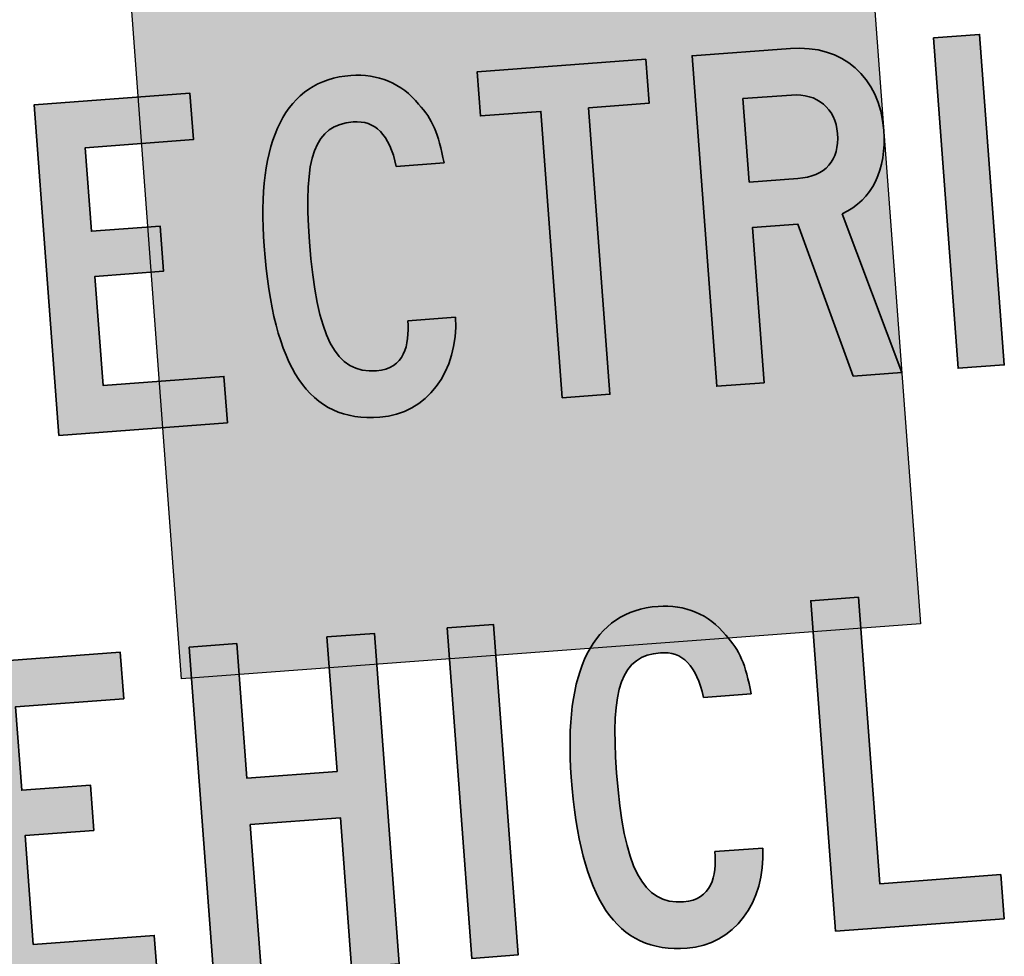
# Model space of a CAD drawing. Header units: millimetres. Extents: x 573132 to 957048, y 21042 to 318066.
# Tile 77 of 256: x 817766 to 818364, y 168752 to 169320. Entities that reach past the tile are written whole.
import ezdxf

# ---------------------------------------------------------------- set-up
doc = ezdxf.new("R2010")
doc.units = ezdxf.units.MM
doc.header["$LTSCALE"] = 2000
doc.layers.add('EV points', color=7, linetype='Continuous')

# ---------------------------------------------------------------- blocks, each defined once
blk = doc.blocks.new('elev17189.1')
at = {"true_color": 0xffffff}
h = blk.add_hatch(color=7, dxfattribs=at)
h.dxf.hatch_style = 1
edge = h.paths.add_edge_path()
edge.add_spline(control_points=[(-0.525108, 12.86841), (-0.895098, 12.86841), (-1.043088, 13.21578), (-1.043088, 14.07894)], knot_values=[0, 0, 0, 0, 1, 1, 1, 1], degree=3, periodic=0)
edge.add_spline(control_points=[(-1.043088, 14.07894), (-1.043088, 14.85789), (-0.916248, 15.13158), (-0.567408, 15.13158)], knot_values=[0, 0, 0, 0, 1, 1, 1, 1], degree=3, periodic=0)
edge.add_spline(control_points=[(-0.567408, 15.13158), (-0.366558, 15.13158), (-0.250278, 14.99475), (-0.208008, 14.7)], knot_values=[0, 0, 0, 0, 1, 1, 1, 1], degree=3, periodic=0)
edge.add_line((-0.208008, 14.7), (0.225372, 14.7))
edge.add_spline(control_points=[(0.225372, 14.7), (0.193692, 14.97369), (0.151392, 15.10002), (0.035112, 15.24738)], knot_values=[0, 0, 0, 0, 1, 1, 1, 1], degree=3, periodic=0)
edge.add_spline(control_points=[(0.035112, 15.24738), (-0.102318, 15.44739), (-0.313728, 15.55263), (-0.556878, 15.55263)], knot_values=[0, 0, 0, 0, 1, 1, 1, 1], degree=3, periodic=0)
edge.add_spline(control_points=[(-0.556878, 15.55263), (-1.148808, 15.55263), (-1.455348, 15.03684), (-1.455348, 14.06841)], knot_values=[0, 0, 0, 0, 1, 1, 1, 1], degree=3, periodic=0)
edge.add_spline(control_points=[(-1.455348, 14.06841), (-1.455348, 12.96315), (-1.169928, 12.44736), (-0.525108, 12.44736)], knot_values=[0, 0, 0, 0, 1, 1, 1, 1], degree=3, periodic=0)
edge.add_spline(control_points=[(-0.525108, 12.44736), (-0.102318, 12.44736), (0.214812, 12.80523), (0.225372, 13.29999)], knot_values=[0, 0, 0, 0, 1, 1, 1, 1], degree=3, periodic=0)
edge.add_line((0.225372, 13.29999), (-0.208008, 13.29999))
edge.add_spline(control_points=[(-0.208008, 13.29999), (-0.208008, 13.07895), (-0.271398, 12.86841), (-0.525108, 12.86841)], knot_values=[0, 0, 0, 0, 1, 1, 1, 1], degree=3, periodic=0)
h = blk.add_hatch(color=7, dxfattribs=at)
h.dxf.hatch_style = 1
h.paths.add_polyline_path([(-3.436113, 12.50001), (-1.905363, 12.50001), (-1.905363, 12.92106), (-3.003303, 12.92106), (-3.003303, 13.91052), (-2.380443, 13.91052), (-2.380443, 14.32104), (-3.003303, 14.32104), (-3.003303, 15.07896), (-2.021523, 15.07896), (-2.021523, 15.50001), (-3.436113, 15.50001)])
h = blk.add_hatch(color=7, dxfattribs=at)
h.dxf.hatch_style = 1
h.paths.add_polyline_path([(1.134309, 12.49998), (1.567179, 12.49998), (1.567179, 15.09999), (2.116119, 15.09999), (2.116119, 15.49998), (0.585339, 15.49998), (0.585339, 15.09999), (1.134309, 15.09999)])
h = blk.add_hatch(color=7, dxfattribs=at)
h.dxf.hatch_style = 1
edge = h.paths.add_edge_path()
edge.add_line((2.536158, 12.500004), (2.966838, 12.500004))
edge.add_line((2.966838, 12.500004), (2.966838, 13.910544))
edge.add_line((2.966838, 13.910544), (3.376488, 13.910544))
edge.add_line((3.376488, 13.910544), (3.775698, 12.500004))
edge.add_line((3.775698, 12.500004), (4.216908, 12.500004))
edge.add_line((4.216908, 12.500004), (3.786198, 13.973694))
edge.add_spline(control_points=[(3.786198, 13.973694), (4.069878, 14.078934), (4.216908, 14.342094), (4.216908, 14.699994)], knot_values=[0, 0, 0, 0, 1, 1, 1, 1], degree=3, periodic=0)
edge.add_spline(control_points=[(4.216908, 14.699994), (4.216908, 15.184224), (3.901758, 15.500004), (3.429018, 15.500004)], knot_values=[0, 0, 0, 0, 1, 1, 1, 1], degree=3, periodic=0)
edge.add_line((3.429018, 15.500004), (2.536158, 15.500004))
edge.add_line((2.536158, 15.500004), (2.536158, 12.500004))
edge = h.paths.add_edge_path(flags=16)
edge.add_line((2.966838, 14.321034), (2.966838, 15.078954))
edge.add_line((2.966838, 15.078954), (3.459057, 15.078954))
edge.add_spline(control_points=[(3.408048, 15.078954), (3.639138, 15.078954), (3.796698, 14.931594), (3.796698, 14.699994)], knot_values=[0, 0, 0, 0, 1, 1, 1, 1], degree=3, periodic=0)
edge.add_spline(control_points=[(3.796698, 14.699994), (3.796698, 14.457894), (3.660138, 14.321034), (3.408048, 14.321034)], knot_values=[0, 0, 0, 0, 1, 1, 1, 1], degree=3, periodic=0)
edge.add_line((3.408048, 14.321034), (2.966838, 14.321034))
h = blk.add_hatch(color=7, dxfattribs=at)
h.dxf.hatch_style = 1
h.paths.add_polyline_path([(5.14686, 15.50001), (4.72686, 15.50001), (4.72686, 12.50001), (5.14686, 12.50001)])
at = {"true_color": 0x006699}
h = blk.add_hatch(color=144, dxfattribs=at)
h.dxf.hatch_style = 1
edge = h.paths.add_edge_path()
edge.add_line((2.966838, 14.321034), (3.408048, 14.321034))
edge.add_spline(control_points=[(3.408048, 14.321034), (3.660138, 14.321034), (3.796698, 14.457894), (3.796698, 14.699994)], knot_values=[0, 0, 0, 0, 1, 1, 1, 1], degree=3, periodic=0)
edge.add_spline(control_points=[(3.796698, 14.699994), (3.796698, 14.931594), (3.639138, 15.078954), (3.408048, 15.078954)], knot_values=[0, 0, 0, 0, 1, 1, 1, 1], degree=3, periodic=0)
edge.add_line((3.408048, 15.078954), (2.966838, 15.078954))
edge.add_line((2.966838, 15.078954), (2.966838, 14.321034))
at = {"true_color": 0xffffff}
h = blk.add_hatch(color=7, dxfattribs=at)
h.dxf.hatch_style = 1
edge = h.paths.add_edge_path()
edge.add_spline(control_points=[(1.890273, 7.8684), (1.520283, 7.8684), (1.372293, 8.21577), (1.372293, 9.07893)], knot_values=[0, 0, 0, 0, 1, 1, 1, 1], degree=3, periodic=0)
edge.add_spline(control_points=[(1.372293, 9.07893), (1.372293, 9.85788), (1.499103, 10.13157), (1.847943, 10.13157)], knot_values=[0, 0, 0, 0, 1, 1, 1, 1], degree=3, periodic=0)
edge.add_spline(control_points=[(1.847943, 10.13157), (2.048793, 10.13157), (2.165073, 9.99471), (2.207343, 9.69999)], knot_values=[0, 0, 0, 0, 1, 1, 1, 1], degree=3, periodic=0)
edge.add_line((2.207338, 9.70002), (2.640723, 9.70002))
edge.add_spline(control_points=[(2.640723, 9.70002), (2.609013, 9.97371), (2.566713, 10.10004), (2.450463, 10.2474)], knot_values=[0, 0, 0, 0, 1, 1, 1, 1], degree=3, periodic=0)
edge.add_spline(control_points=[(2.450463, 10.2474), (2.313003, 10.44738), (2.101623, 10.55265), (1.858503, 10.55265)], knot_values=[0, 0, 0, 0, 1, 1, 1, 1], degree=3, periodic=0)
edge.add_spline(control_points=[(1.858503, 10.55265), (1.266573, 10.55265), (0.960003, 10.03686), (0.960003, 9.06843)], knot_values=[0, 0, 0, 0, 1, 1, 1, 1], degree=3, periodic=0)
edge.add_spline(control_points=[(0.960003, 9.06843), (0.960003, 7.96311), (1.245423, 7.44735), (1.890243, 7.44735)], knot_values=[0, 0, 0, 0, 1, 1, 1, 1], degree=3, periodic=0)
edge.add_spline(control_points=[(1.890243, 7.44735), (2.313033, 7.44735), (2.630163, 7.80525), (2.640753, 8.29998)], knot_values=[0, 0, 0, 0, 1, 1, 1, 1], degree=3, periodic=0)
edge.add_line((2.640753, 8.29998), (2.207373, 8.29998))
edge.add_spline(control_points=[(2.207373, 8.29998), (2.207373, 8.07894), (2.143953, 7.8684), (1.890273, 7.8684)], knot_values=[0, 0, 0, 0, 1, 1, 1, 1], degree=3, periodic=0)
h = blk.add_hatch(color=7, dxfattribs=at)
h.dxf.hatch_style = 1
h.paths.add_polyline_path([(-4.008684, 8.91051), (-3.385854, 8.91051), (-3.385854, 9.32106), (-4.008684, 9.32106), (-4.008684, 10.07895), (-3.026904, 10.07895), (-3.026904, 10.5), (-4.441494, 10.5), (-4.441494, 7.5), (-2.910774, 7.5), (-2.910774, 7.92105), (-4.008684, 7.92105)])
h = blk.add_hatch(color=7, dxfattribs=at)
h.dxf.hatch_style = 1
h.paths.add_polyline_path([(-2.400762, 7.5), (-1.970052, 7.5), (-1.970052, 8.85789), (-1.150692, 8.85789), (-1.150692, 7.5), (-0.720012, 7.5), (-0.720012, 10.5), (-1.150692, 10.5), (-1.150692, 9.27894), (-1.970052, 9.27894), (-1.970052, 10.5), (-2.400762, 10.5)])
h = blk.add_hatch(color=7, dxfattribs=at)
h.dxf.hatch_style = 1
h.paths.add_polyline_path([(0.36, 10.5), (-0.06, 10.5), (-0.06, 7.5), (0.36, 7.5)])
h = blk.add_hatch(color=7, dxfattribs=at)
h.dxf.hatch_style = 1
h.paths.add_polyline_path([(3.240732, 7.5), (4.771482, 7.5), (4.771482, 7.89999), (3.673602, 7.89999), (3.673602, 10.5), (3.240732, 10.5)])
at = {"color": 255, "lineweight": 35}
for points in [[(-3.436113, 12.50001), (-3.436113, 15.50001), (-2.021523, 15.50001), (-2.021523, 15.07896), (-3.003303, 15.07896), (-3.003303, 14.32104), (-2.380443, 14.32104), (-2.380443, 13.91052), (-3.003303, 13.91052), (-3.003303, 12.92106), (-1.905363, 12.92106), (-1.905363, 12.50001)], [(1.567179, 15.09999), (1.567179, 12.49998), (1.134309, 12.49998), (1.134309, 15.09999), (0.585339, 15.09999), (0.585339, 15.49998), (2.116119, 15.49998), (2.116119, 15.09999)], [(4.72686, 15.50001), (5.14686, 15.50001), (5.14686, 12.50001), (4.72686, 12.50001)], [(-4.441494, 7.5), (-4.441494, 10.5), (-3.026904, 10.5), (-3.026904, 10.07895), (-4.008684, 10.07895), (-4.008684, 9.32106), (-3.385854, 9.32106), (-3.385854, 8.91051), (-4.008684, 8.91051), (-4.008684, 7.92105), (-2.910774, 7.92105), (-2.910774, 7.5)], [(-1.150692, 7.5), (-1.150692, 8.85789), (-1.970052, 8.85789), (-1.970052, 7.5), (-2.400762, 7.5), (-2.400762, 10.5), (-1.970052, 10.5), (-1.970052, 9.27894), (-1.150692, 9.27894), (-1.150692, 10.5), (-0.720012, 10.5), (-0.720012, 7.5)], [(-0.06, 10.5), (0.36, 10.5), (0.36, 7.5), (-0.06, 7.5)], [(3.240732, 7.5), (3.240732, 10.5), (3.673602, 10.5), (3.673602, 7.89999), (4.771482, 7.89999), (4.771482, 7.5)]]:
    blk.add_lwpolyline(points, close=True, dxfattribs=at)
for points in [[(3.786198, 13.973694), (4.216908, 12.500004), (3.775698, 12.500004), (3.376488, 13.910544), (2.966838, 13.910544), (2.966838, 12.500004), (2.536158, 12.500004), (2.536158, 15.500004), (3.429018, 15.500004)], [(3.408048, 15.078954), (2.966838, 15.078954), (2.966838, 14.321034), (3.408048, 14.321034)], [(0.225372, 14.7), (-0.208008, 14.7)], [(-0.208008, 13.29999), (0.225372, 13.29999)], [(2.640723, 9.70002), (2.207343, 9.70002), (2.207343, 9.69999)], [(2.207373, 8.29998), (2.640753, 8.29998)]]:
    blk.add_lwpolyline(points, dxfattribs=at)
for points in [[(-1.455348, 14.06841), (-1.455348, 15.03684), (-1.148808, 15.55263), (-0.556878, 15.55263)], [(-0.556878, 15.55263), (-0.313728, 15.55263), (-0.102318, 15.44739), (0.035112, 15.24738)], [(3.429018, 15.500004), (3.901758, 15.500004), (4.216908, 15.184224), (4.216908, 14.699994)], [(0.035112, 15.24738), (0.151392, 15.10002), (0.193692, 14.97369), (0.225372, 14.7)], [(-0.567408, 15.13158), (-0.916248, 15.13158), (-1.043088, 14.85789), (-1.043088, 14.07894)], [(-0.208008, 14.7), (-0.250278, 14.99475), (-0.366558, 15.13158), (-0.567408, 15.13158)], [(3.796698, 14.699994), (3.796698, 14.931594), (3.639138, 15.078954), (3.408048, 15.078954)], [(3.408048, 14.321034), (3.660138, 14.321034), (3.796698, 14.457894), (3.796698, 14.699994)], [(4.216908, 14.699994), (4.216908, 14.342094), (4.069878, 14.078934), (3.786198, 13.973694)], [(-0.525108, 12.44736), (-1.169928, 12.44736), (-1.455348, 12.96315), (-1.455348, 14.06841)], [(-1.043088, 14.07894), (-1.043088, 13.21578), (-0.895098, 12.86841), (-0.525108, 12.86841)], [(-0.525108, 12.86841), (-0.271398, 12.86841), (-0.208008, 13.07895), (-0.208008, 13.29999)], [(0.225372, 13.29999), (0.214812, 12.80523), (-0.102318, 12.44736), (-0.525108, 12.44736)], [(0.960003, 9.06843), (0.960003, 10.03686), (1.266573, 10.55265), (1.858503, 10.55265)], [(1.858503, 10.55265), (2.101623, 10.55265), (2.313003, 10.44738), (2.450463, 10.2474)], [(2.450463, 10.2474), (2.566713, 10.10004), (2.609013, 9.97371), (2.640723, 9.70002)], [(1.847943, 10.13157), (1.499103, 10.13157), (1.372293, 9.85788), (1.372293, 9.07893)], [(2.207343, 9.69999), (2.165073, 9.99471), (2.048793, 10.13157), (1.847943, 10.13157)], [(1.890243, 7.44735), (1.245423, 7.44735), (0.960003, 7.96311), (0.960003, 9.06843)], [(1.372293, 9.07893), (1.372293, 8.21577), (1.520283, 7.8684), (1.890273, 7.8684)], [(2.640753, 8.29998), (2.630163, 7.80525), (2.313033, 7.44735), (1.890243, 7.44735)], [(1.890273, 7.8684), (2.143953, 7.8684), (2.207373, 8.07894), (2.207373, 8.29998)]]:
    blk.add_open_spline(points, degree=3, dxfattribs=at)

msp = doc.modelspace()

# ---------------------------------------------------------------- hatches: boundary and pattern name
at = {"layer": 'EV points'}
h = msp.add_hatch(color=3, dxfattribs=at)
h.dxf.hatch_style = 1
h.paths.add_polyline_path([(818279.9, 169402.29), (817831.14, 169368.82), (817864.61, 168920.07), (818313.37, 168953.54)])

# ---------------------------------------------------------------- linework, layer by layer
at = {"layer": 'EV points', "color": 7}
for p, q in [((818279.9, 169402.29), (818313.37, 168953.54)), ((817864.61, 168920.07), (817831.14, 169368.82)), ((818313.37, 168953.54), (817864.61, 168920.07))]:
    msp.add_line(p, q, dxfattribs=at)

# ---------------------------------------------------------------- block references
at = {"layer": 'EV points', "xscale": 67.08863045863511, "yscale": 67.08863045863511, "zscale": 67.08863045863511, "rotation": 4.265107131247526}
msp.add_blockref('elev17189.1', (818082.24, 168248.8), dxfattribs=at)

doc.saveas('drawing.dxf')
